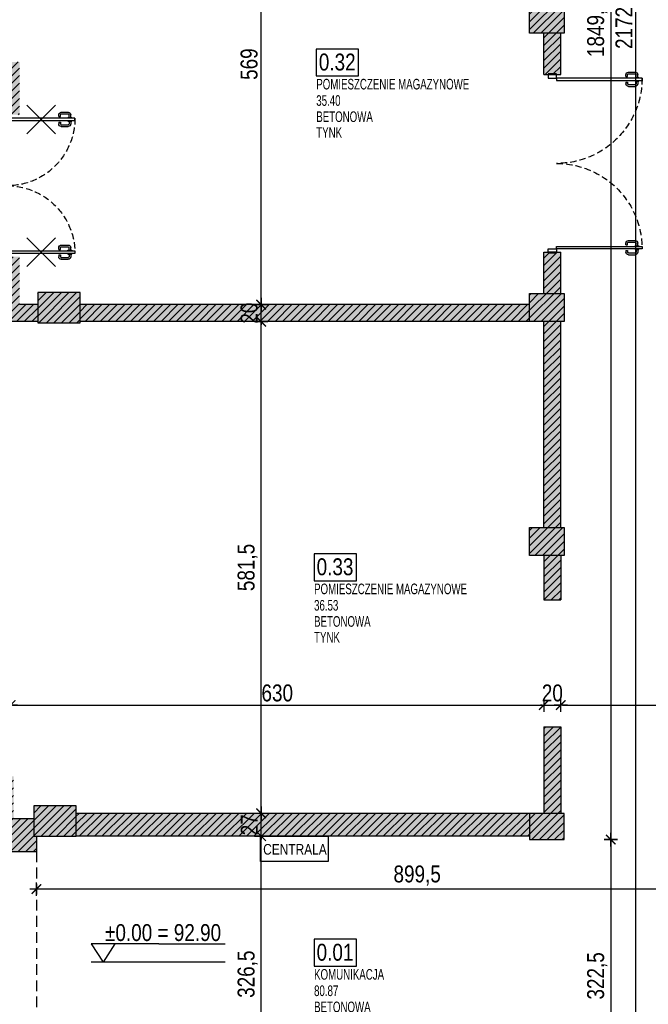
# Model space of a CAD drawing. Header units: millimetres. Extents: x 59331 to 112314, y -16110 to 34390.
# Tile 173 of 198: x 70773 to 71515, y 21172 to 22336. Entities that reach past the tile are written whole.
import ezdxf

# ---------------------------------------------------------------- set-up
doc = ezdxf.new("R2010")
doc.units = ezdxf.units.MM
doc.linetypes.add('DASHED', pattern=[0.75, 0.5, -0.25])
doc.linetypes.add('DASHEDX2', pattern=[38.1, 25.4, -12.7])
doc.layers.get('DEFPOINTS').update_dxf_attribs({"lineweight": 9})
for name, color, linetype in [('_AAB_WYPOSAŻENIE', 193, 'Continuous'), ('_HSA_HATCH_WYPEŁNIENIA_PRZEGRÓD', 205, 'Continuous'), ('_HSA_KOTY', 150, 'Continuous'), ('_HSA_NUMERACJA POMIESZCZEN', 43, 'Continuous'), ('_HSA_OPIS', 43, 'Continuous'), ('_HSA_PRZERYWANE', 153, 'DASHEDX2'), ('_HSA_STOLARKA_WEWNĘTRZNA', 132, 'Continuous'), ('_HSA_WYM_100', 141, 'Continuous'), ('_HSA_ŚCIANY_DZIAŁOWE', 6, 'Continuous'), ('_HSA_ŚCIANY_KONSTRUKCYJNE', 3, 'Continuous'), ('_HSA_ŚCIANY_MUROWANE', 4, 'Continuous')]:
    doc.layers.add(name, color=color, linetype=linetype)
doc.layers.add('_HSA_NUMERACJA POMIESZCZEN POMOC', color=7, linetype='Continuous', true_color=0x38940a, plot=False)
doc.layers.add('_HSA_WYBURZENIA', color=7, linetype='Continuous', true_color=0xdd0303)
doc.styles.add('Arial', font='Arial.ttf')
doc.styles.add('ARIAL_100', font='Arial.ttf', dxfattribs={"width": 0.8, "height": 20})
doc.styles.add('ARIAL_30', font='Arial.ttf', dxfattribs={"width": 0.8, "height": 7})
doc.styles.add('ARIAL_50', font='Arial Narrow.ttf', dxfattribs={"width": 0.8, "height": 10})
doc.dimstyles.new('WYM_WEWN_100', dxfattribs={"dimtxt": 20, "dimasz": 2, "dimexe": 10, "dimexo": 0, "dimgap": 4, "dimtad": 1, "dimdec": 1, "dimrnd": 0.1, "dimtxsty": 'ARIAL_100', "dimblk": 'Wym-03', "dimcen": 0, "dimdle": 10, "dimse1": 1, "dimse2": 1, "dimclrt": 256, "dimazin": 2, "dimtfac": 1, "dimtdec": 1, "dimtix": 1, "dimtmove": 2, "dimatfit": 0, "dimfxl": 1, "dimtolj": 1, "dimtzin": 0, "dimarcsym": 0})

# ---------------------------------------------------------------- blocks, each defined once
blk = doc.blocks.new('KOTA')
for p in [(-28, 43.4), (28, 43.4)]:
    blk.add_line(p, (0, 0))
blk.add_lwpolyline([(131.6, 43.4), (-28, 43.4)])
at = {"style": 'Arial', "width": 0.8}
blk.add_attdef('0000', (4.6, 49.9), '', height=40, dxfattribs=at)
blk = doc.blocks.new('NUMERACJA_POMIESZCZEŃ_200')
blk.add_lwpolyline([(50, 31.9), (0, 31.9), (0, 0), (50, 0)], close=True)
at = {"style": 'ARIAL_100', "width": 0.8}
blk.add_attdef('OPIS_TABELKA', (3, 6.5), '', height=20, dxfattribs=at)
at = {"layer": '_HSA_NUMERACJA POMIESZCZEN POMOC', "style": 'ARIAL_50', "width": 0.8}
for tag, p in [('NAZWA', (0, -15.9)), ('POWIERZCHNIA', (0, -35.3)), ('POSADZKA', (0, -54.4)), ('SUFIT', (0, -73.1))]:
    blk.add_attdef(tag, p, '', height=12.5, dxfattribs=at)
blk = doc.blocks.new('*U361')
for p, q in [((-86.9, 63.86), (-86.9, 72)), ((-84.9, 63.86), (-84.9, 72)), ((-80.8, 75), (-83.9, 75)), ((-80.8, 73), (-83.9, 73)), ((-80.8, 76.25), (-80, 76.25)), ((-80.8, 71.75), (-80.8, 76.25)), ((-80, 71.75), (-80.8, 71.75)), ((-76.275, 76.25), (-77.075, 76.25)), ((-77.075, 71.75), (-76.275, 71.75)), ((-76.275, 71.75), (-76.275, 76.25)), ((-76.275, 75), (-73.175, 75)), ((-76.275, 73), (-73.175, 73)), ((-72.175, 63.86), (-72.175, 72)), ((-70.175, 63.86), (-70.175, 72)), ((70.175, 63.86), (70.175, 72)), ((72.175, 63.86), (72.175, 72)), ((76.275, 75), (73.175, 75)), ((76.275, 73), (73.175, 73)), ((76.275, 76.25), (77.075, 76.25)), ((76.275, 71.75), (76.275, 76.25)), ((77.075, 71.75), (76.275, 71.75)), ((80.8, 76.25), (80, 76.25)), ((80, 71.75), (80.8, 71.75)), ((80.8, 71.75), (80.8, 76.25)), ((80.8, 75), (83.9, 75)), ((80.8, 73), (83.9, 73)), ((84.9, 63.86), (84.9, 72)), ((86.9, 63.86), (86.9, 72)), ((-81.8, 62.86), (-83.9, 62.86)), ((-81.8, 60.86), (-83.9, 60.86)), ((-81.8, 60.86), (-81.8, 62.86)), ((-75.275, 60.86), (-75.275, 62.86)), ((-75.275, 62.86), (-73.175, 62.86)), ((-75.275, 60.86), (-73.175, 60.86)), ((75.275, 62.86), (73.175, 62.86)), ((75.275, 60.86), (73.175, 60.86)), ((75.275, 60.86), (75.275, 62.86)), ((81.8, 60.86), (81.8, 62.86)), ((81.8, 62.86), (83.9, 62.86)), ((81.8, 60.86), (83.9, 60.86))]:
    blk.add_line(p, q)
for points in [[(-80, 0), (-77.075, 0), (-77.075, 80), (-80, 80)], [(80, 0), (77.075, 0), (77.075, 80), (80, 80)], [(84, 0), (84, -10), (80, -10), (80, 0)], [(-84, 0), (-84, -10), (-80, -10), (-80, 0)]]:
    blk.add_lwpolyline(points, close=True)
for points in [[(85, 0), (85, -10)], [(-85, 0), (-85, -10)]]:
    blk.add_lwpolyline(points)
for centre, radius, start, end in [((-83.9, 72), 3, 90, 180), ((-83.9, 72), 1, 90, 180), ((-73.175, 72), 3, 0, 90), ((-73.175, 72), 1, 0, 90), ((73.175, 72), 3, 90, 180), ((73.175, 72), 1, 90, 180), ((83.9, 72), 3, 0, 90), ((83.9, 72), 1, 0, 90), ((-83.9, 63.86), 3, 180, 270), ((-83.9, 63.86), 1, 180, 270), ((-73.175, 63.86), 3, 270, 0), ((-73.175, 63.86), 1, 270, 0), ((73.175, 63.86), 3, 180, 270), ((73.175, 63.86), 1, 180, 270), ((83.9, 63.86), 3, 270, 0), ((83.9, 63.86), 1, 270, 0)]:
    blk.add_arc(centre, radius, start, end)
at = {"linetype": 'DASHED', "ltscale": 15}
for centre, start, end in [((-80, 0), 0, 90), ((80, 0), 90, 180)]:
    blk.add_arc(centre, 80, start, end, dxfattribs=at)
blk = doc.blocks.new('*U364')
for p, q in [((-101.8, 96), (-104.9, 96)), ((-101.8, 94), (-104.9, 94)), ((-101.8, 97.25), (-101, 97.25)), ((-101.8, 92.75), (-101.8, 97.25)), ((-97.275, 97.25), (-98.075, 97.25)), ((-97.275, 92.75), (-97.275, 97.25)), ((-97.275, 96), (-94.175, 96)), ((-97.275, 94), (-94.175, 94)), ((97.275, 96), (94.175, 96)), ((97.275, 94), (94.175, 94)), ((97.275, 97.25), (98.075, 97.25)), ((97.275, 92.75), (97.275, 97.25)), ((101.8, 97.25), (101, 97.25)), ((101.8, 92.75), (101.8, 97.25)), ((101.8, 96), (104.9, 96)), ((101.8, 94), (104.9, 94)), ((-107.9, 84.86), (-107.9, 93)), ((-105.9, 84.86), (-105.9, 93)), ((-102.8, 83.86), (-104.9, 83.86)), ((-102.8, 81.86), (-104.9, 81.86)), ((-102.8, 81.86), (-102.8, 83.86)), ((-101, 92.75), (-101.8, 92.75)), ((-98.075, 92.75), (-97.275, 92.75)), ((-96.275, 81.86), (-96.275, 83.86)), ((-96.275, 83.86), (-94.175, 83.86)), ((-96.275, 81.86), (-94.175, 81.86)), ((-93.175, 84.86), (-93.175, 93)), ((-91.175, 84.86), (-91.175, 93)), ((91.175, 84.86), (91.175, 93)), ((93.175, 84.86), (93.175, 93)), ((96.275, 83.86), (94.175, 83.86)), ((96.275, 81.86), (94.175, 81.86)), ((96.275, 81.86), (96.275, 83.86)), ((98.075, 92.75), (97.275, 92.75)), ((101, 92.75), (101.8, 92.75)), ((102.8, 81.86), (102.8, 83.86)), ((102.8, 83.86), (104.9, 83.86)), ((102.8, 81.86), (104.9, 81.86)), ((105.9, 84.86), (105.9, 93)), ((107.9, 84.86), (107.9, 93))]:
    blk.add_line(p, q)
for points in [[(-101, 0), (-98.075, 0), (-98.075, 101), (-101, 101)], [(101, 0), (98.075, 0), (98.075, 101), (101, 101)], [(-105, 0), (-105, -10), (-101, -10), (-101, 0)], [(105, 0), (105, -10), (101, -10), (101, 0)]]:
    blk.add_lwpolyline(points, close=True)
for points in [[(-106, 0), (-106, -10)], [(106, 0), (106, -10)]]:
    blk.add_lwpolyline(points)
for centre, radius, start, end in [((-104.9, 93), 3, 90, 180), ((-104.9, 93), 1, 90, 180), ((-94.175, 93), 3, 0, 90), ((-94.175, 93), 1, 0, 90), ((94.175, 93), 3, 90, 180), ((94.175, 93), 1, 90, 180), ((104.9, 93), 3, 0, 90), ((104.9, 93), 1, 0, 90), ((-104.9, 84.86), 3, 180, 270), ((-104.9, 84.86), 1, 180, 270), ((-94.175, 84.86), 3, 270, 0), ((-94.175, 84.86), 1, 270, 0), ((94.175, 84.86), 3, 180, 270), ((94.175, 84.86), 1, 180, 270), ((104.9, 84.86), 3, 270, 0), ((104.9, 84.86), 1, 270, 0)]:
    blk.add_arc(centre, radius, start, end)
at = {"linetype": 'DASHED', "ltscale": 15}
for centre, start, end in [((-101, 0), 0, 90), ((101, 0), 90, 180)]:
    blk.add_arc(centre, 101, start, end, dxfattribs=at)
blk = doc.blocks.new('A$C6782ac1e')
at = {"linetype": 'Continuous', "ltscale": 400}
for p, q in [((20.6, 12.2), (-20.6, -12.2)), ((-12.2, 20.6), (12.2, -20.6))]:
    blk.add_line(p, q, dxfattribs=at)
blk = doc.blocks.new('Wym-03')
for p, q in [((-4, 0), (4, 0)), ((0, 4), (0, -4))]:
    blk.add_line(p, q)
blk.add_lwpolyline([(-2.83, -2.83, 0.8, 0.8, 0), (2.83, 2.83, 0.05, 0.05, 0)], format="xyseb")
blk = doc.blocks.new('*D730')
at = {"layer": '_HSA_WYM_100', "color": 0, "lineweight": -2, "transparency": 16777216}
blk.add_line((70763.8, 21525.6), (71389.8, 21525.6), dxfattribs=at)
at = {"layer": 'DEFPOINTS', "color": 0, "transparency": 16777216}
for p in [(71391.8, 21525.6), (70761.8, 21514.1), (71391.8, 21500)]:
    blk.add_point(p, dxfattribs=at)
at = {"layer": '_HSA_WYM_100', "color": 0, "lineweight": -2, "transparency": 16777216, "xscale": 2, "yscale": 2, "zscale": 2}
for p, rotation in [((70761.8, 21525.6), 180.0000000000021), ((71391.8, 21525.6), 2.137332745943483e-12)]:
    blk.add_blockref('Wym-03', p, dxfattribs=dict(at, rotation=rotation))
at = {"layer": '_HSA_WYM_100', "transparency": 16777216, "insert": (71076.8, 21539.8), "char_height": 20, "attachment_point": 5, "style": 'ARIAL_100'}
blk.add_mtext('\\A1;630', dxfattribs=at)
blk = doc.blocks.new('*D731')
at = {"layer": '_HSA_WYM_100', "color": 0, "lineweight": -2, "transparency": 16777216}
for p, q in [((71389.8, 21525.6), (71387.8, 21525.6)), ((71391.8, 21525.6), (71411.8, 21525.6)), ((71413.8, 21525.6), (71415.8, 21525.6))]:
    blk.add_line(p, q, dxfattribs=at)
at = {"layer": 'DEFPOINTS', "color": 0, "transparency": 16777216}
for p in [(71411.8, 21525.6), (71391.8, 21500), (71411.8, 21500)]:
    blk.add_point(p, dxfattribs=at)
at = {"layer": '_HSA_WYM_100', "color": 0, "lineweight": -2, "transparency": 16777216, "xscale": 2, "yscale": 2, "zscale": 2}
for p, rotation in [((71391.8, 21525.6), 2.158273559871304e-12), ((71411.8, 21525.6), 180.0000000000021)]:
    blk.add_blockref('Wym-03', p, dxfattribs=dict(at, rotation=rotation))
at = {"layer": '_HSA_WYM_100', "transparency": 16777216, "insert": (71401.8, 21539.8), "char_height": 20, "attachment_point": 5, "style": 'ARIAL_100'}
blk.add_mtext('\\A1;20', dxfattribs=at)
blk = doc.blocks.new('*D732')
at = {"layer": '_HSA_WYM_100', "color": 0, "lineweight": -2, "transparency": 16777216}
blk.add_line((71413.8, 21525.6), (71689.8, 21525.6), dxfattribs=at)
at = {"layer": 'DEFPOINTS', "color": 0, "transparency": 16777216}
for p in [(71691.8, 21525.6), (71411.8, 21500), (71691.8, 21468.9)]:
    blk.add_point(p, dxfattribs=at)
at = {"layer": '_HSA_WYM_100', "color": 0, "lineweight": -2, "transparency": 16777216, "xscale": 2, "yscale": 2, "zscale": 2}
for p, rotation in [((71411.8, 21525.6), 180.0000000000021), ((71691.8, 21525.6), 2.137332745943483e-12)]:
    blk.add_blockref('Wym-03', p, dxfattribs=dict(at, rotation=rotation))
at = {"layer": '_HSA_WYM_100', "transparency": 16777216, "insert": (71551.8, 21539.8), "char_height": 20, "attachment_point": 5, "style": 'ARIAL_100'}
blk.add_mtext('\\A1;280', dxfattribs=at)
blk = doc.blocks.new('*D751')
at = {"layer": '_HSA_WYM_100', "color": 0, "lineweight": -2, "transparency": 16777216}
blk.add_line((71057.8, 21046.1), (71057.8, 21368.5), dxfattribs=at)
at = {"layer": 'DEFPOINTS', "color": 0, "transparency": 16777216}
for p in [(71049.3, 21370.5), (71057.8, 21370.5), (71046.2, 21044.1)]:
    blk.add_point(p, dxfattribs=at)
at = {"layer": '_HSA_WYM_100', "color": 0, "lineweight": -2, "transparency": 16777216, "xscale": 2, "yscale": 2, "zscale": 2}
for p, rotation in [((71057.8, 21370.5), 89.9999999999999), ((71057.8, 21044.1), 269.9999999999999)]:
    blk.add_blockref('Wym-03', p, dxfattribs=dict(at, rotation=rotation))
at = {"layer": '_HSA_WYM_100', "transparency": 16777216, "insert": (71041.8, 21207.3), "char_height": 20, "attachment_point": 5, "rotation": 90, "style": 'ARIAL_100'}
blk.add_mtext('\\A1;326,5', dxfattribs=at)
blk = doc.blocks.new('*D752')
at = {"layer": '_HSA_WYM_100', "color": 0, "lineweight": -2, "transparency": 16777216}
for p, q in [((71057.8, 21399.5), (71057.8, 21401.5)), ((71057.8, 21370.5), (71057.8, 21397.5)), ((71057.8, 21368.5), (71057.8, 21366.5))]:
    blk.add_line(p, q, dxfattribs=at)
at = {"layer": 'DEFPOINTS', "color": 0, "transparency": 16777216}
for p in [(71049.4, 21397.5), (71057.8, 21397.5), (71049.3, 21370.5)]:
    blk.add_point(p, dxfattribs=at)
at = {"layer": '_HSA_WYM_100', "color": 0, "lineweight": -2, "transparency": 16777216, "xscale": 2, "yscale": 2, "zscale": 2}
for p, rotation in [((71057.8, 21397.5), 269.9999999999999), ((71057.8, 21370.5), 89.99999999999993)]:
    blk.add_blockref('Wym-03', p, dxfattribs=dict(at, rotation=rotation))
at = {"layer": '_HSA_WYM_100', "transparency": 16777216, "insert": (71043.7, 21384), "char_height": 20, "attachment_point": 5, "rotation": 90, "style": 'ARIAL_100'}
blk.add_mtext('\\A1;27', dxfattribs=at)
blk = doc.blocks.new('*D753')
at = {"layer": '_HSA_WYM_100', "color": 0, "lineweight": -2, "transparency": 16777216}
blk.add_line((71057.8, 21399.5), (71057.8, 21977.1), dxfattribs=at)
at = {"layer": 'DEFPOINTS', "color": 0, "transparency": 16777216}
for p in [(71057.8, 21979.1), (71057.8, 21979.1), (71049.4, 21397.5)]:
    blk.add_point(p, dxfattribs=at)
at = {"layer": '_HSA_WYM_100', "color": 0, "lineweight": -2, "transparency": 16777216, "xscale": 2, "yscale": 2, "zscale": 2}
for p, rotation in [((71057.8, 21979.1), 89.9999999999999), ((71057.8, 21397.5), 269.9999999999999)]:
    blk.add_blockref('Wym-03', p, dxfattribs=dict(at, rotation=rotation))
at = {"layer": '_HSA_WYM_100', "transparency": 16777216, "insert": (71041.8, 21688.3), "char_height": 20, "attachment_point": 5, "rotation": 90, "style": 'ARIAL_100'}
blk.add_mtext('\\A1;581,5', dxfattribs=at)
blk = doc.blocks.new('*D754')
at = {"layer": '_HSA_WYM_100', "color": 0, "lineweight": -2, "transparency": 16777216}
for p, q in [((71057.8, 22001.1), (71057.8, 22003.1)), ((71057.8, 21979.1), (71057.8, 21999.1)), ((71057.8, 21977.1), (71057.8, 21975.1))]:
    blk.add_line(p, q, dxfattribs=at)
at = {"layer": 'DEFPOINTS', "color": 0, "transparency": 16777216}
for p in [(71057.8, 21999.1), (71057.8, 21999.1), (71057.8, 21979.1)]:
    blk.add_point(p, dxfattribs=at)
at = {"layer": '_HSA_WYM_100', "color": 0, "lineweight": -2, "transparency": 16777216, "xscale": 2, "yscale": 2, "zscale": 2}
for p, rotation in [((71057.8, 21999.1), 269.9999999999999), ((71057.8, 21979.1), 89.99999999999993)]:
    blk.add_blockref('Wym-03', p, dxfattribs=dict(at, rotation=rotation))
at = {"layer": '_HSA_WYM_100', "transparency": 16777216, "insert": (71043.6, 21989.1), "char_height": 20, "attachment_point": 5, "rotation": 90, "style": 'ARIAL_100'}
blk.add_mtext('\\A1;20', dxfattribs=at)
blk = doc.blocks.new('*D755')
at = {"layer": '_HSA_WYM_100', "color": 0, "lineweight": -2, "transparency": 16777216}
blk.add_line((71057.8, 22001.1), (71057.8, 22566.1), dxfattribs=at)
at = {"layer": 'DEFPOINTS', "color": 0, "transparency": 16777216}
for p in [(71057.8, 22568.1), (71061.5, 22568.1), (71057.8, 21999.1)]:
    blk.add_point(p, dxfattribs=at)
at = {"layer": '_HSA_WYM_100', "color": 0, "lineweight": -2, "transparency": 16777216, "xscale": 2, "yscale": 2, "zscale": 2}
for p, rotation in [((71057.8, 22568.1), 89.9999999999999), ((71057.8, 21999.1), 269.9999999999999)]:
    blk.add_blockref('Wym-03', p, dxfattribs=dict(at, rotation=rotation))
at = {"layer": '_HSA_WYM_100', "transparency": 16777216, "insert": (71043.6, 22283.6), "char_height": 20, "attachment_point": 5, "rotation": 90, "style": 'ARIAL_100'}
blk.add_mtext('\\A1;569', dxfattribs=at)
blk = doc.blocks.new('*D827')
at = {"layer": '_HSA_WYM_100', "color": 0, "lineweight": -2, "transparency": 16777216}
blk.add_line((71689.8, 21307.9), (70794.3, 21307.9), dxfattribs=at)
at = {"layer": 'DEFPOINTS', "color": 0, "transparency": 16777216}
for p in [(70792.3, 21352.4), (71691.8, 21312.6), (70792.3, 21307.9)]:
    blk.add_point(p, dxfattribs=at)
at = {"layer": '_HSA_WYM_100', "color": 0, "lineweight": -2, "transparency": 16777216, "xscale": 2, "yscale": 2, "zscale": 2}
for p, rotation in [((70792.3, 21307.9), 179.9999999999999), ((71691.8, 21307.9), 359.9999999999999)]:
    blk.add_blockref('Wym-03', p, dxfattribs=dict(at, rotation=rotation))
at = {"layer": '_HSA_WYM_100', "transparency": 16777216, "insert": (71242.1, 21324), "char_height": 20, "attachment_point": 5, "style": 'ARIAL_100'}
blk.add_mtext('\\A1;899,5', dxfattribs=at)
blk = doc.blocks.new('*D828')
at = {"layer": '_HSA_WYM_100', "color": 0, "lineweight": -2, "transparency": 16777216}
blk.add_line((71470.9, 23214.1), (71470.9, 21368.5), dxfattribs=at)
at = {"layer": 'DEFPOINTS', "color": 0, "transparency": 16777216}
for p in [(71411.8, 23216.1), (71411.8, 21366.5), (71470.9, 21366.5)]:
    blk.add_point(p, dxfattribs=at)
at = {"layer": '_HSA_WYM_100', "color": 0, "lineweight": -2, "transparency": 16777216, "xscale": 2, "yscale": 2, "zscale": 2}
for p, rotation in [((71470.9, 23216.1), 89.99999999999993), ((71470.9, 21366.5), 269.9999999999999)]:
    blk.add_blockref('Wym-03', p, dxfattribs=dict(at, rotation=rotation))
at = {"layer": '_HSA_WYM_100', "transparency": 16777216, "insert": (71454.8, 22326.2), "char_height": 20, "attachment_point": 5, "rotation": 90, "style": 'ARIAL_100'}
blk.add_mtext('\\A1;1849,5', dxfattribs=at)
blk = doc.blocks.new('*D829')
at = {"layer": '_HSA_WYM_100', "color": 0, "lineweight": -2, "transparency": 16777216}
blk.add_line((71470.9, 21364.5), (71470.9, 21046.1), dxfattribs=at)
at = {"layer": 'DEFPOINTS', "color": 0, "transparency": 16777216}
for p in [(71411.8, 21366.5), (71405.4, 21044.1), (71470.9, 21044.1)]:
    blk.add_point(p, dxfattribs=at)
at = {"layer": '_HSA_WYM_100', "color": 0, "lineweight": -2, "transparency": 16777216, "xscale": 2, "yscale": 2, "zscale": 2}
for p, rotation in [((71470.9, 21366.5), 89.99999999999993), ((71470.9, 21044.1), 269.9999999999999)]:
    blk.add_blockref('Wym-03', p, dxfattribs=dict(at, rotation=rotation))
at = {"layer": '_HSA_WYM_100', "transparency": 16777216, "insert": (71454.8, 21205.3), "char_height": 20, "attachment_point": 5, "rotation": 90, "style": 'ARIAL_100'}
blk.add_mtext('\\A1;322,5', dxfattribs=at)
blk = doc.blocks.new('*D830')
at = {"layer": '_HSA_WYM_100', "color": 0, "lineweight": -2, "transparency": 16777216}
blk.add_line((71500.4, 21046.1), (71500.4, 23214.1), dxfattribs=at)
at = {"layer": 'DEFPOINTS', "color": 0, "transparency": 16777216}
for p in [(71470.9, 23216.1), (71500.4, 23216.1), (71470.9, 21044.1)]:
    blk.add_point(p, dxfattribs=at)
at = {"layer": '_HSA_WYM_100', "color": 0, "lineweight": -2, "transparency": 16777216, "xscale": 2, "yscale": 2, "zscale": 2}
for p, rotation in [((71500.4, 23216.1), 89.9999999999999), ((71500.4, 21044.1), 269.9999999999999)]:
    blk.add_blockref('Wym-03', p, dxfattribs=dict(at, rotation=rotation))
at = {"layer": '_HSA_WYM_100', "transparency": 16777216, "insert": (71486.4, 22326.4), "char_height": 20, "attachment_point": 5, "rotation": 90, "style": 'ARIAL_100'}
blk.add_mtext('\\A1;2172', dxfattribs=at)

msp = doc.modelspace()

# ---------------------------------------------------------------- hatches: boundary and pattern name
at = {"layer": '_HSA_HATCH_WYPEŁNIENIA_PRZEGRÓD'}
h = msp.add_hatch(dxfattribs=at)
h.set_pattern_fill('ANSI31', color=256, scale=2, angle=-1e-13, style=0)
h.paths.add_polyline_path([(69565.33, 23216.14), (69535.33, 23216.14), (69535.33, 23166.14), (69565.33, 23166.14)])
h.paths.add_polyline_path([(70165.33, 23216.14), (70135.33, 23216.14), (70135.33, 23166.14), (70165.33, 23166.14)])
h.paths.add_polyline_path([(70765.33, 23216.14), (70735.33, 23216.14), (70735.33, 23166.14), (70765.33, 23166.14)])
h.paths.add_polyline_path([(70843.81, 23209), (70793.81, 23209), (70793.81, 23173.28), (70843.81, 23173.28)])
h.paths.add_polyline_path([(69765.08, 21391.25), (68629.83, 21391.25), (68629.83, 21370.53), (69765.08, 21370.53)])
h.paths.add_polyline_path([(68684.33, 21441.25), (68654.33, 21441.25), (68654.33, 21391.25), (68684.33, 21391.25)])
h.paths.add_polyline_path([(68965.33, 21441.25), (68935.33, 21441.25), (68935.33, 21391.25), (68965.33, 21391.25)])
h.paths.add_polyline_path([(69565.33, 21441.25), (69535.33, 21441.25), (69535.33, 21391.25), (69565.33, 21391.25)])
h.paths.add_polyline_path([(70165.33, 21441.25), (70135.33, 21441.25), (70135.33, 21391.25), (70165.33, 21391.25)])
h.paths.add_polyline_path([(70735.33, 21391.25), (70065.08, 21391.25), (70065.08, 21370.53), (70735.33, 21370.53)])
h.paths.add_polyline_path([(70792.33, 21370.53), (70789.33, 21370.53), (70789.33, 21391.25), (70735.33, 21391.25), (70735.33, 21370.53), (70754.33, 21370.53), (70754.33, 21352.41), (70792.33, 21352.41)])
h.paths.add_polyline_path([(70765.33, 21441.25), (70735.33, 21441.25), (70735.33, 21391.25), (70765.33, 21391.25)])
h.paths.add_polyline_path([(70761.81, 21979.14), (70793.81, 21979.14), (70793.81, 21999.14), (70772.33, 21999.14), (70772.33, 21993.27), (70743.81, 21993.27), (70743.81, 21441.25), (70761.81, 21441.25)])
h.paths.add_polyline_path([(70772.33, 22038.99), (70728.33, 22038.99), (70728.33, 21993.27), (70772.33, 21993.27)])
h.paths.add_polyline_path([(70772.33, 22055.72), (70728.33, 22055.72), (70728.33, 22038.99), (70772.33, 22038.99)])
h.paths.add_polyline_path([(70772.33, 22240.45), (70728.33, 22240.45), (70728.33, 22223.72), (70772.33, 22223.72)])
h.paths.add_polyline_path([(70772.33, 22286.17), (70728.33, 22286.17), (70728.33, 22240.45), (70772.33, 22240.45)])
h.paths.add_polyline_path([(70761.81, 22581.67), (70743.81, 22581.67), (70743.81, 22286.17), (70761.81, 22286.17)])
h.paths.add_polyline_path([(70772.33, 22627.39), (70728.33, 22627.39), (70728.33, 22581.67), (70772.33, 22581.67)])
h.paths.add_polyline_path([(70761.81, 23166.14), (70743.81, 23166.14), (70743.81, 22627.39), (70761.81, 22627.39)])
at = {"layer": '_HSA_HATCH_WYPEŁNIENIA_PRZEGRÓD', "true_color": 0x969696}
h = msp.add_hatch(color=252, dxfattribs=at)
h.paths.add_polyline_path([(69565.33, 23216.14), (69535.33, 23216.14), (69535.33, 23166.14), (69565.33, 23166.14)])
h.paths.add_polyline_path([(70165.33, 23216.14), (70135.33, 23216.14), (70135.33, 23166.14), (70165.33, 23166.14)])
h.paths.add_polyline_path([(70765.33, 23216.14), (70735.33, 23216.14), (70735.33, 23166.14), (70765.33, 23166.14)])
h.paths.add_polyline_path([(70843.81, 23209), (70793.81, 23209), (70793.81, 23173.28), (70843.81, 23173.28)])
h.paths.add_polyline_path([(69765.08, 21391.25), (68629.83, 21391.25), (68629.83, 21355.53), (69765.08, 21355.53)])
h.paths.add_polyline_path([(68684.33, 21441.25), (68654.33, 21441.25), (68654.33, 21391.25), (68684.33, 21391.25)])
h.paths.add_polyline_path([(68965.33, 21441.25), (68935.33, 21441.25), (68935.33, 21391.25), (68965.33, 21391.25)])
h.paths.add_polyline_path([(69565.33, 21441.25), (69535.33, 21441.25), (69535.33, 21391.25), (69565.33, 21391.25)])
h.paths.add_polyline_path([(70165.33, 21441.25), (70135.33, 21441.25), (70135.33, 21391.25), (70165.33, 21391.25)])
h.paths.add_polyline_path([(70735.33, 21391.25), (70065.08, 21391.25), (70065.08, 21355.53), (70735.33, 21355.53)])
h.paths.add_polyline_path([(70792.33, 21370.53), (70789.33, 21370.53), (70789.33, 21391.25), (70735.33, 21391.25), (70735.33, 21355.53), (70739.33, 21355.53), (70739.33, 21352.41), (70792.33, 21352.41)])
h.paths.add_polyline_path([(70765.33, 21441.25), (70735.33, 21441.25), (70735.33, 21391.25), (70765.33, 21391.25)])
h.paths.add_polyline_path([(70761.81, 21979.14), (70793.81, 21979.14), (70793.81, 21999.14), (70772.33, 21999.14), (70772.33, 21993.27), (70743.81, 21993.27), (70743.81, 21441.25), (70761.81, 21441.25)])
h.paths.add_polyline_path([(70772.33, 22038.99), (70728.33, 22038.99), (70728.33, 21993.27), (70772.33, 21993.27)])
h.paths.add_polyline_path([(70772.33, 22055.72), (70728.33, 22055.72), (70728.33, 22038.99), (70772.33, 22038.99)])
h.paths.add_polyline_path([(70772.33, 22240.45), (70728.33, 22240.45), (70728.33, 22223.72), (70772.33, 22223.72)])
h.paths.add_polyline_path([(70772.33, 22286.17), (70728.33, 22286.17), (70728.33, 22240.45), (70772.33, 22240.45)])
h.paths.add_polyline_path([(70761.81, 22581.67), (70743.81, 22581.67), (70743.81, 22286.17), (70761.81, 22286.17)])
h.paths.add_polyline_path([(70772.33, 22627.39), (70728.33, 22627.39), (70728.33, 22581.67), (70772.33, 22581.67)])
h.paths.add_polyline_path([(70761.81, 23166.14), (70743.81, 23166.14), (70743.81, 22627.39), (70761.81, 22627.39)])
at = {"layer": '_HSA_HATCH_WYPEŁNIENIA_PRZEGRÓD'}
h = msp.add_hatch(dxfattribs=at)
h.set_pattern_fill('ANSI31', color=256, scale=2, angle=-1e-13, style=0)
h.paths.add_polyline_path([(71411.81, 23216.14), (71391.81, 23216.14), (71391.81, 23208.7), (71411.81, 23208.7)])
h.paths.add_polyline_path([(71415.81, 23208.7), (71365.81, 23208.7), (71365.81, 23172.98), (71415.81, 23172.98)])
h.paths.add_polyline_path([(71411.81, 23172.98), (71391.81, 23172.98), (71391.81, 22950.14), (71411.81, 22950.14)])
h.paths.add_polyline_path([(71415.81, 22950.14), (71374.81, 22950.14), (71374.81, 22918.14), (71415.81, 22918.14)])
h.paths.add_polyline_path([(71411.81, 22918.14), (71391.81, 22918.14), (71391.81, 22842.14), (71411.81, 22842.14)])
h.paths.add_polyline_path([(71411.81, 22687.14), (71391.81, 22687.14), (71391.81, 22611.14), (71411.81, 22611.14)])
h.paths.add_polyline_path([(71415.81, 22611.14), (71374.81, 22611.14), (71374.81, 22579.14), (71415.81, 22579.14)])
h.paths.add_polyline_path([(71411.81, 22579.14), (71374.81, 22579.14), (71374.81, 22588.14), (70843.81, 22588.14), (70843.81, 22579.14), (70793.81, 22579.14), (70793.81, 22588.14), (70772.33, 22588.14), (70772.33, 22581.67), (70761.81, 22581.67), (70761.81, 22568.14), (71391.81, 22568.14), (71391.81, 22352.14), (71411.81, 22352.14)])
h.paths.add_polyline_path([(70843.81, 22614.86), (70793.81, 22614.86), (70793.81, 22579.14), (70843.81, 22579.14)])
h.paths.add_polyline_path([(71415.81, 22352.14), (71374.81, 22352.14), (71374.81, 22320.14), (71415.81, 22320.14)])
h.paths.add_polyline_path([(71411.81, 22320.14), (71391.81, 22320.14), (71391.81, 22271.14), (71411.81, 22271.14)])
h.paths.add_polyline_path([(71411.81, 22061.14), (71391.81, 22061.14), (71391.81, 22012.14), (71411.81, 22012.14)])
h.paths.add_polyline_path([(71415.81, 22012.14), (71374.81, 22012.14), (71374.81, 21979.14), (71415.81, 21979.14)])
h.paths.add_polyline_path([(71374.81, 21999.14), (70843.81, 21999.14), (70843.81, 21979.14), (71374.81, 21979.14)])
h.paths.add_polyline_path([(71411.81, 21979.14), (71391.81, 21979.14), (71391.81, 21735.53), (71411.81, 21735.53)])
h.paths.add_polyline_path([(71415.81, 21735.53), (71374.81, 21735.53), (71374.81, 21702.53), (71415.81, 21702.53)])
h.paths.add_polyline_path([(71411.81, 21702.53), (71391.81, 21702.53), (71391.81, 21649.96), (71411.81, 21649.96)])
h.paths.add_polyline_path([(71411.81, 21499.96), (71391.81, 21499.96), (71391.81, 21397.53), (71411.81, 21397.53)])
h.paths.add_polyline_path([(71415.81, 21397.53), (71374.81, 21397.53), (71374.81, 21366.53), (71415.81, 21366.53)])
h.paths.add_polyline_path([(71374.81, 21397.53), (70839.33, 21397.53), (70839.33, 21370.53), (71374.81, 21370.53)])
at = {"layer": '_HSA_HATCH_WYPEŁNIENIA_PRZEGRÓD', "true_color": 0x969696}
h = msp.add_hatch(color=252, dxfattribs=at)
h.paths.add_polyline_path([(71411.81, 23216.14), (71391.81, 23216.14), (71391.81, 23208.7), (71411.81, 23208.7)])
h.paths.add_polyline_path([(71415.81, 23208.7), (71365.81, 23208.7), (71365.81, 23172.98), (71415.81, 23172.98)])
h.paths.add_polyline_path([(71411.81, 23172.98), (71391.81, 23172.98), (71391.81, 22950.14), (71411.81, 22950.14)])
h.paths.add_polyline_path([(71415.81, 22950.14), (71374.81, 22950.14), (71374.81, 22918.14), (71415.81, 22918.14)])
h.paths.add_polyline_path([(71411.81, 22918.14), (71391.81, 22918.14), (71391.81, 22842.14), (71411.81, 22842.14)])
h.paths.add_polyline_path([(71411.81, 22687.14), (71391.81, 22687.14), (71391.81, 22611.14), (71411.81, 22611.14)])
h.paths.add_polyline_path([(71415.81, 22611.14), (71374.81, 22611.14), (71374.81, 22579.14), (71415.81, 22579.14)])
h.paths.add_polyline_path([(71411.81, 22579.14), (71374.81, 22579.14), (71374.81, 22588.14), (70843.81, 22588.14), (70843.81, 22579.14), (70793.81, 22579.14), (70793.81, 22588.14), (70772.33, 22588.14), (70772.33, 22581.67), (70761.81, 22581.67), (70761.81, 22568.14), (71391.81, 22568.14), (71391.81, 22352.14), (71411.81, 22352.14)])
h.paths.add_polyline_path([(70843.81, 22614.86), (70793.81, 22614.86), (70793.81, 22579.14), (70843.81, 22579.14)])
h.paths.add_polyline_path([(71415.81, 22352.14), (71374.81, 22352.14), (71374.81, 22320.14), (71415.81, 22320.14)])
h.paths.add_polyline_path([(71411.81, 22320.14), (71391.81, 22320.14), (71391.81, 22271.14), (71411.81, 22271.14)])
h.paths.add_polyline_path([(71411.81, 22061.14), (71391.81, 22061.14), (71391.81, 22012.14), (71411.81, 22012.14)])
h.paths.add_polyline_path([(71415.81, 22012.14), (71374.81, 22012.14), (71374.81, 21979.14), (71415.81, 21979.14)])
h.paths.add_polyline_path([(71374.81, 21999.14), (70843.81, 21999.14), (70843.81, 21979.14), (71374.81, 21979.14)])
h.paths.add_polyline_path([(71411.81, 21979.14), (71391.81, 21979.14), (71391.81, 21735.53), (71411.81, 21735.53)])
h.paths.add_polyline_path([(71415.81, 21735.53), (71374.81, 21735.53), (71374.81, 21702.53), (71415.81, 21702.53)])
h.paths.add_polyline_path([(71411.81, 21702.53), (71391.81, 21702.53), (71391.81, 21649.96), (71411.81, 21649.96)])
h.paths.add_polyline_path([(71411.81, 21499.96), (71391.81, 21499.96), (71391.81, 21397.53), (71411.81, 21397.53)])
h.paths.add_polyline_path([(71415.81, 21397.53), (71374.81, 21397.53), (71374.81, 21366.53), (71415.81, 21366.53)])
h.paths.add_polyline_path([(71374.81, 21397.53), (70839.33, 21397.53), (70839.33, 21370.53), (71374.81, 21370.53)])
for points in [[(70843.81, 21977.78), (70843.81, 22013.5), (70793.81, 22013.5), (70793.81, 21977.78)], [(70839.33, 21406.25), (70789.33, 21406.25), (70789.33, 21370.53), (70839.33, 21370.53)]]:
    msp.add_hatch(color=252, dxfattribs=at).paths.add_polyline_path(points)
at = {"layer": '_HSA_HATCH_WYPEŁNIENIA_PRZEGRÓD'}
h = msp.add_hatch(dxfattribs=at)
h.set_pattern_fill('ANSI31', color=256, scale=2, style=0)
h.set_pattern_definition([(45, (0, 53.3225), (-4.49012806, 4.49012806), [])])
h.paths.add_polyline_path([(70843.81, 22013.5), (70793.81, 22013.5), (70793.81, 21977.78), (70843.81, 21977.78)])
h = msp.add_hatch(dxfattribs=at)
h.set_pattern_fill('ANSI31', color=256, scale=2, angle=-1e-13, style=0)
h.paths.add_polyline_path([(70839.33, 21406.25), (70789.33, 21406.25), (70789.33, 21370.53), (70839.33, 21370.53)])

# ---------------------------------------------------------------- linework, layer by layer
at = {"layer": '_AAB_WYPOSAŻENIE'}
msp.add_lwpolyline([(71057.07, 21370.53), (71137.07, 21370.53), (71137.07, 21340.53), (71057.07, 21340.53)], close=True, dxfattribs=at)
at = {"layer": '_HSA_KOTY'}
for p, q in [((70936.82, 21243.26), (71015.21, 21243.26)), ((71015.21, 21221.57), (70857.02, 21221.57))]:
    msp.add_line(p, q, dxfattribs=at)
at = {"layer": '_HSA_PRZERYWANE', "ltscale": 0.5}
msp.add_line((70792.33, 21352.41), (70792.33, 21112.41), dxfattribs=at)
at = {"layer": '_HSA_ŚCIANY_DZIAŁOWE'}
for p, q in [((71391.81, 22271.14), (71391.81, 22320.14)), ((71411.81, 22271.14), (71411.81, 22320.14)), ((71391.81, 22271.14), (71411.81, 22271.14)), ((71391.81, 22012.14), (71391.81, 22061.14)), ((71391.81, 22061.14), (71411.81, 22061.14)), ((71411.81, 22012.14), (71411.81, 22061.14)), ((71391.81, 21735.53), (71391.81, 21979.14)), ((71411.81, 21735.53), (71411.81, 21979.14)), ((71391.81, 21649.96), (71411.81, 21649.96)), ((71391.81, 21499.96), (71411.81, 21499.96))]:
    msp.add_line(p, q, dxfattribs=at)
for points in [[(70793.81, 21999.14), (70772.33, 21999.14)], [(71374.81, 21999.14), (70843.81, 21999.14)], [(70793.81, 21979.14), (70761.81, 21979.14), (70761.81, 21441.25)], [(71374.81, 21979.14), (70843.81, 21979.14)], [(71391.81, 21702.53), (71391.81, 21649.96)], [(71411.81, 21702.53), (71411.81, 21649.96)], [(71391.81, 21499.96), (71391.81, 21397.53)], [(71411.81, 21499.96), (71411.81, 21397.53)], [(71374.81, 21397.53), (70839.33, 21397.53)], [(71374.81, 21370.53), (70839.33, 21370.53)]]:
    msp.add_lwpolyline(points, dxfattribs=at)
at = {"layer": '_HSA_ŚCIANY_KONSTRUKCYJNE'}
for p, q in [((71415.81, 21397.53), (71374.81, 21397.53)), ((71374.81, 21397.53), (71374.81, 21366.53)), ((71415.81, 21366.53), (71415.81, 21397.53)), ((71374.81, 21366.53), (71415.81, 21366.53))]:
    msp.add_line(p, q, dxfattribs=at)
for points in [[(71374.81, 22352.14), (71415.81, 22352.14), (71415.81, 22320.14), (71374.81, 22320.14)], [(70843.81, 21977.78), (70843.81, 22013.5), (70793.81, 22013.5), (70793.81, 21977.78)], [(70843.81, 21977.78), (70843.81, 22013.5), (70793.81, 22013.5), (70793.81, 21977.78)], [(71374.81, 22012.14), (71415.81, 22012.14), (71415.81, 21979.14), (71374.81, 21979.14)], [(71374.81, 21735.53), (71415.81, 21735.53), (71415.81, 21702.53), (71374.81, 21702.53)], [(70839.33, 21370.53), (70839.33, 21406.25), (70789.33, 21406.25), (70789.33, 21370.53)]]:
    msp.add_lwpolyline(points, close=True, dxfattribs=at)
at = {"layer": '_HSA_ŚCIANY_MUROWANE', "ltscale": 0.07}
for p, q in [((70065.08, 21391.25), (70789.33, 21391.25)), ((70792.33, 21370.53), (70792.33, 21352.41)), ((70754.33, 21352.41), (70792.33, 21352.41))]:
    msp.add_line(p, q, dxfattribs=at)

# ---------------------------------------------------------------- block references
at = {"layer": '_HSA_KOTY', "xscale": 0.5, "yscale": 0.5, "zscale": 0.5}
msp.add_blockref('KOTA', (70871.02, 21221.57), dxfattribs=at).add_auto_attribs({'0000': '%%p0.00 = 92.90'})
at = {"layer": '_HSA_NUMERACJA POMIESZCZEN', "linetype": 'Continuous'}
for p, values in [((71122.89, 22269.57), {'SUFIT': 'TYNK', 'POSADZKA': 'BETONOWA', 'POWIERZCHNIA': '35.40', 'NAZWA': 'POMIESZCZENIE MAGAZYNOWE', 'OPIS_TABELKA': '0.32'}), ((71120.29, 21672.64), {'SUFIT': 'TYNK', 'POSADZKA': 'BETONOWA', 'POWIERZCHNIA': '36.53', 'NAZWA': 'POMIESZCZENIE MAGAZYNOWE', 'OPIS_TABELKA': '0.33'}), ((71120.29, 21216.76), {'SUFIT': 'TYNK', 'POSADZKA': 'BETONOWA', 'POWIERZCHNIA': '80.87', 'NAZWA': 'KOMUNIKACJA', 'OPIS_TABELKA': '0.01'})]:
    msp.add_blockref('NUMERACJA_POMIESZCZEŃ_200', p, dxfattribs=at).add_auto_attribs(values)
at = {"layer": '_HSA_STOLARKA_WEWNĘTRZNA', "xscale": -1, "rotation": 270}
for name, p in [('*U364', (71406.81, 22166.14)), ('*U361', (70757.81, 22139.72))]:
    msp.add_blockref(name, p, dxfattribs=at)
at = {"layer": '_HSA_WYBURZENIA', "rotation": 14.34042781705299}
for p in [(70797.81, 22218.26), (70797.81, 22061.18)]:
    msp.add_blockref('A$C6782ac1e', p, dxfattribs=at)

# ---------------------------------------------------------------- texts
at = {"layer": '_HSA_OPIS', "insert": (71060.15, 21361.28), "char_height": 12.6, "attachment_point": 1, "style": 'ARIAL_30'}
msp.add_mtext_dynamic_manual_height_columns('CENTRALA', width=259.9004, gutter_width=4050.38, heights=[0], dxfattribs=at)

# ---------------------------------------------------------------- dimensions: what is measured, and where the dimension line sits
at = {"layer": '_HSA_WYM_100'}
for base, p1, p2, angle, picture, middle in [((71470.86, 21366.53), (71411.81, 23216.14), (71411.81, 21366.53), 270, '*D828', (71454.84, 22326.22)), ((71500.4, 23216.14), (71470.86, 21044.14), (71470.86, 23216.14), 90, '*D830', (71486.35, 22326.39))]:
    dim = msp.add_linear_dim(base=base, p1=p1, p2=p2, angle=angle, dimstyle='WYM_WEWN_100', override={"dimrnd": 0.5}, dxfattribs=at)
    dim.commit()
    dim.dimension.update_dxf_attribs({"geometry": picture, "text_midpoint": middle, "dimtype": 161})
for base, p1, p2, angle, picture, middle in [((71057.78, 22568.14), (71057.78, 21999.14), (71061.52, 22568.14), 270, '*D755', (71043.57, 22283.64)), ((71057.78, 21999.14), (71057.78, 21979.14), (71057.78, 21999.14), 270, '*D754', (71043.57, 21989.14)), ((71057.78, 21979.14), (71049.36, 21397.53), (71057.78, 21979.14), 270, '*D753', (71041.76, 21688.33)), ((71391.81, 21525.61), (70761.81, 21514.09), (71391.81, 21499.96), 180, '*D730', (71076.81, 21539.83)), ((71411.81, 21525.61), (71391.81, 21499.96), (71411.81, 21499.96), 180, '*D731', (71401.81, 21539.82)), ((71691.81, 21525.61), (71411.81, 21499.96), (71691.81, 21468.86), 180, '*D732', (71551.81, 21539.82)), ((71057.78, 21397.53), (71049.3, 21370.53), (71049.36, 21397.53), 270, '*D752', (71043.74, 21384.03)), ((71057.78, 21370.53), (71046.21, 21044.14), (71049.3, 21370.53), 270, '*D751', (71041.76, 21207.33)), ((71470.86, 21044.14), (71411.81, 21366.53), (71405.42, 21044.14), 90, '*D829', (71454.84, 21205.33))]:
    dim = msp.add_linear_dim(base=base, p1=p1, p2=p2, angle=angle, dimstyle='WYM_WEWN_100', override={"dimrnd": 0.5}, dxfattribs=at)
    dim.commit()
    dim.dimension.update_dxf_attribs({"geometry": picture, "text_midpoint": middle})
dim = msp.add_linear_dim(base=(70792.33, 21307.95), p1=(71691.81, 21312.57), p2=(70792.33, 21352.41), dimstyle='WYM_WEWN_100', override={"dimrnd": 0.5}, dxfattribs=at)
dim.commit()
dim.dimension.update_dxf_attribs({"geometry": '*D827', "text_midpoint": (71242.07, 21323.97)})

doc.saveas('drawing.dxf')
